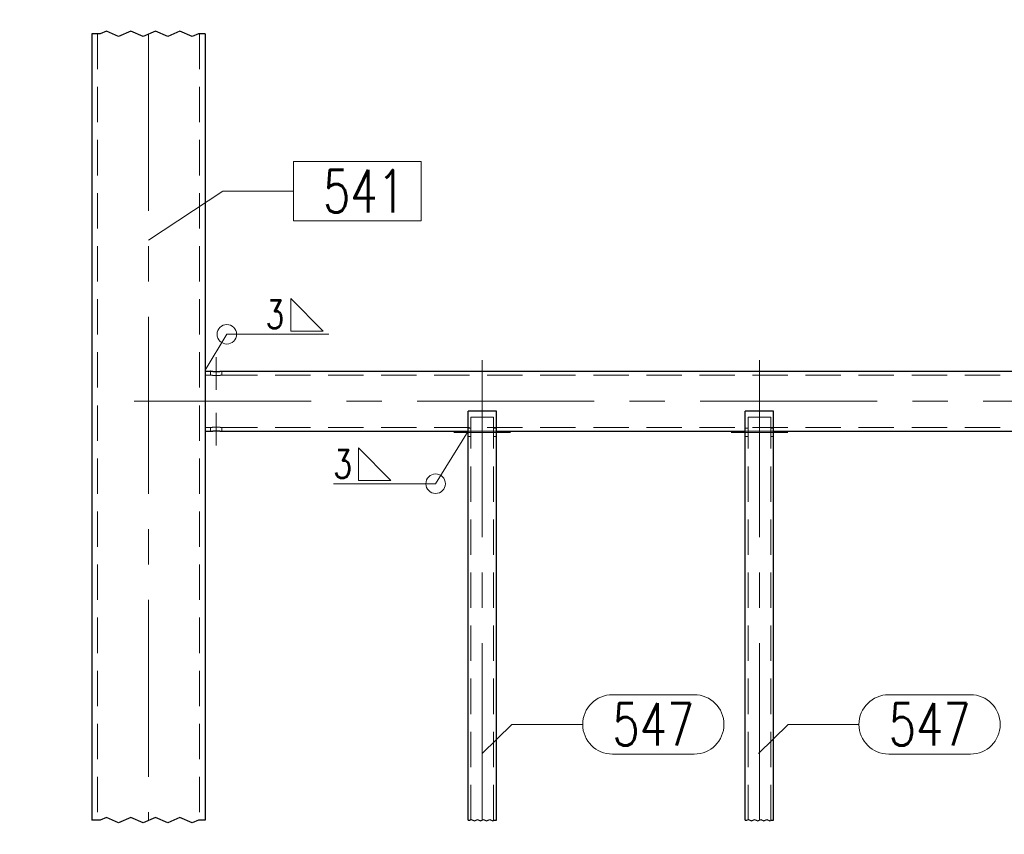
# Model space of a CAD drawing. Header units: millimetres. Extents: x -853 to -247, y 10927 to 11422.
# Tile 40 of 59: x -785 to -715, y 11216 to 11273. Entities that reach past the tile are written whole.
import ezdxf

# ---------------------------------------------------------------- set-up
doc = ezdxf.new("R2010")
doc.units = ezdxf.units.MM
doc.header["$LTSCALE"] = 10
doc.linetypes.add('HIDDEN', pattern=[0.375, 0.25, -0.125])
doc.linetypes.add('MITTE', pattern=[2, 1.25, -0.25, 0.25, -0.25])
doc.layers.get('Defpoints').update_dxf_attribs({"color": 1})
for name, color, linetype, lineweight in [('PS_DIM', 4, 'Continuous', 13), ('PS_Hidden', 2, 'HIDDEN', 9), ('PS_Mid', 5, 'MITTE', 15), ('PS_Pos', 1, 'Continuous', 15), ('PS_Shape', 161, 'Continuous', 30), ('PS_SOLID', 7, 'Continuous', 30), ('PS_Weld', 1, 'Continuous', 9)]:
    doc.layers.add(name, color=color, linetype=linetype, lineweight=lineweight)
doc.styles.add('simplex', font='simplex.shx', dxfattribs={"width": 0.75})
doc.dimstyles.new('1_10_GŁ_DS1-LS10', dxfattribs={"dimtxt": 2, "dimasz": 2, "dimexe": 2, "dimexo": 1, "dimgap": 1, "dimtad": 1, "dimjust": 4, "dimdec": 0, "dimlfac": 10, "dimtxsty": 'simplex', "dimblk1": 'NONE', "dimsah": 1, "dimcen": 2, "dimclrd": 256, "dimclre": 256, "dimclrt": 3, "dimadec": 1, "dimazin": 0, "dimtfac": 1, "dimtdec": 0, "dimtmove": 2, "dimatfit": 3, "dimfxl": 1, "dimarcsym": 0})
doc.dimstyles.new('1_10_PRZ', dxfattribs={"dimtxt": 2, "dimasz": 1, "dimexe": 2, "dimexo": 5, "dimgap": 1, "dimtad": 1, "dimdec": 0, "dimlfac": 10, "dimtxsty": 'simplex', "dimblk": 'dimznak', "dimcen": 2, "dimse1": 1, "dimse2": 1, "dimclrt": 3, "dimadec": 1, "dimazin": 0, "dimtfac": 1, "dimtdec": 0, "dimtix": 1, "dimtmove": 2, "dimatfit": 3, "dimldrblk": 'dim-grot', "dimfxl": 1, "dimarcsym": 0})

# ---------------------------------------------------------------- blocks, each defined once
blk = doc.blocks.new('*D28')
at = {"layer": 'Defpoints', "color": 0, "transparency": 16777216}
for p in [(-606.036, 11305.813), (-771.478, 11177.19), (-606.036, 11167.697)]:
    blk.add_point(p, dxfattribs=at)
at = {"layer": 'PS_DIM', "lineweight": -2, "transparency": 16777216}
for p, q in [((-606.036, 11304.813), (-606.036, 11165.697)), ((-771.478, 11176.19), (-771.478, 11165.697)), ((-771.478, 11167.697), (-608.036, 11167.697))]:
    blk.add_line(p, q, dxfattribs=at)
at = {"layer": 'PS_DIM', "transparency": 16777216}
blk.add_solid([(-608.036, 11168.03), (-608.036, 11167.363), (-606.036, 11167.697)], dxfattribs=at)
at = {"layer": 'PS_DIM', "color": 3, "transparency": 16777216, "insert": (-608.056, 11171.252), "char_height": 2, "attachment_point": 5, "rotation": 90, "style": 'simplex'}
blk.add_mtext('1654', dxfattribs=at)
blk = doc.blocks.new('_None')
blk = doc.blocks.new('dimznak')
at = {"color": 0}
for points in [[(0, 2), (0, -2)], [(-2, 0), (2, 0)]]:
    blk.add_lwpolyline(points, dxfattribs=at)
at = {"color": 2}
blk.add_lwpolyline([(1, 1), (-1, -1)], dxfattribs=at)
blk = doc.blocks.new('*D29')
at = {"layer": 'Defpoints', "color": 0, "transparency": 16777216}
for p in [(-606.036, 11305.813), (-779.478, 11177.19), (-606.036, 11161.722)]:
    blk.add_point(p, dxfattribs=at)
at = {"layer": 'PS_DIM', "color": 0, "lineweight": -2, "transparency": 16777216}
blk.add_line((-778.478, 11161.722), (-607.036, 11161.722), dxfattribs=at)
at = {"layer": 'PS_DIM', "color": 0, "lineweight": -2, "transparency": 16777216, "rotation": 180}
blk.add_blockref('dimznak', (-779.478, 11161.722), dxfattribs=at)
at = {"layer": 'PS_DIM', "color": 0, "lineweight": -2, "transparency": 16777216}
blk.add_blockref('dimznak', (-606.036, 11161.722), dxfattribs=at)
at = {"layer": 'PS_DIM', "color": 3, "transparency": 16777216, "insert": (-692.757, 11163.722), "char_height": 2, "attachment_point": 5, "style": 'simplex'}
blk.add_mtext('1734', dxfattribs=at)
blk = doc.blocks.new('dim-grot')
blk.add_hatch(color=256).paths.add_polyline_path([(0, 0), (-2, 0.5), (-2, -0.5)])
blk.add_lwpolyline([(0, 0), (-2, 0.5), (-2, -0.5), (0, 0)])
blk = doc.blocks.new('*D31')
at = {"layer": 'Defpoints', "color": 0, "transparency": 16777216}
for p in [(-771.478, 11309.605), (-787.458, 11248.665), (-771.463, 11248.665)]:
    blk.add_point(p, dxfattribs=at)
at = {"layer": 'PS_DIM', "color": 0, "lineweight": -2, "transparency": 16777216}
blk.add_line((-787.458, 11308.605), (-787.458, 11249.665), dxfattribs=at)
for p, rotation in [((-787.458, 11309.605), 90), ((-787.458, 11248.665), 270)]:
    blk.add_blockref('dimznak', p, dxfattribs=dict(at, rotation=rotation))
at = {"layer": 'PS_DIM', "color": 3, "transparency": 16777216, "insert": (-789.458, 11279.135), "char_height": 2, "attachment_point": 5, "rotation": 90, "style": 'simplex'}
blk.add_mtext('609', dxfattribs=at)
blk = doc.blocks.new('*D32')
at = {"layer": 'Defpoints', "color": 0, "transparency": 16777216}
for p in [(-771.463, 11248.665), (-787.458, 11244.35), (-771.478, 11244.35)]:
    blk.add_point(p, dxfattribs=at)
at = {"layer": 'PS_DIM', "color": 0, "lineweight": -2, "transparency": 16777216}
for p, q in [((-787.458, 11249.665), (-787.458, 11250.665)), ((-787.458, 11248.665), (-787.458, 11244.35)), ((-787.458, 11243.35), (-787.458, 11242.35))]:
    blk.add_line(p, q, dxfattribs=at)
for p, rotation in [((-787.458, 11248.665), 270), ((-787.458, 11244.35), 90)]:
    blk.add_blockref('dimznak', p, dxfattribs=dict(at, rotation=rotation))
at = {"layer": 'PS_DIM', "color": 3, "transparency": 16777216, "insert": (-789.458, 11246.508), "char_height": 2, "attachment_point": 5, "rotation": 90, "style": 'simplex'}
blk.add_mtext('43', dxfattribs=at)
blk = doc.blocks.new('*D33')
at = {"layer": 'Defpoints', "color": 0, "transparency": 16777216}
for p in [(-771.478, 11244.35), (-787.458, 11188.39), (-771.478, 11188.39)]:
    blk.add_point(p, dxfattribs=at)
at = {"layer": 'PS_DIM', "color": 0, "lineweight": -2, "transparency": 16777216}
blk.add_line((-787.458, 11243.35), (-787.458, 11189.39), dxfattribs=at)
for p, rotation in [((-787.458, 11244.35), 90), ((-787.458, 11188.39), 270)]:
    blk.add_blockref('dimznak', p, dxfattribs=dict(at, rotation=rotation))
at = {"layer": 'PS_DIM', "color": 3, "transparency": 16777216, "insert": (-789.458, 11216.37), "char_height": 2, "attachment_point": 5, "rotation": 90, "style": 'simplex'}
blk.add_mtext('560', dxfattribs=at)
blk = doc.blocks.new('*D80')
at = {"layer": 'Defpoints', "color": 0, "transparency": 16777216}
for p in [(-793.278, 11318.185), (-779.478, 11318.185), (-778.978, 11176.39)]:
    blk.add_point(p, dxfattribs=at)
at = {"layer": 'PS_DIM', "color": 0, "lineweight": -2, "transparency": 16777216}
blk.add_line((-793.278, 11177.39), (-793.278, 11317.185), dxfattribs=at)
for p, rotation in [((-793.278, 11318.185), 90), ((-793.278, 11176.39), 270)]:
    blk.add_blockref('dimznak', p, dxfattribs=dict(at, rotation=rotation))
at = {"layer": 'PS_DIM', "color": 3, "transparency": 16777216, "insert": (-795.278, 11247.287), "char_height": 2, "attachment_point": 5, "rotation": 90, "style": 'simplex'}
blk.add_mtext('1418', dxfattribs=at)
blk = doc.blocks.new('*X143')
at = {"color": 1}
for p, q in [((-778.45, 11272.62), (-778.883, 11272.436)), ((-778.45, 11272.62), (-778.883, 11272.436)), ((-777.583, 11272.253), (-778.45, 11272.62)), ((-777.583, 11272.253), (-778.45, 11272.62)), ((-776.716, 11272.62), (-777.583, 11272.253)), ((-776.716, 11272.62), (-777.583, 11272.253)), ((-775.849, 11272.253), (-776.716, 11272.62)), ((-775.849, 11272.253), (-776.716, 11272.62)), ((-774.982, 11272.62), (-775.849, 11272.253)), ((-774.982, 11272.62), (-775.849, 11272.253)), ((-774.115, 11272.253), (-774.982, 11272.62)), ((-774.115, 11272.253), (-774.982, 11272.62)), ((-773.249, 11272.62), (-774.115, 11272.253)), ((-773.249, 11272.62), (-774.115, 11272.253)), ((-772.382, 11272.253), (-773.249, 11272.62)), ((-772.382, 11272.253), (-773.249, 11272.62)), ((-778.883, 11272.436), (-779.478, 11272.436)), ((-778.883, 11272.436), (-779.478, 11272.436)), ((-771.948, 11272.436), (-772.382, 11272.253)), ((-771.948, 11272.436), (-772.382, 11272.253)), ((-771.478, 11272.436), (-771.948, 11272.436)), ((-771.478, 11272.436), (-771.948, 11272.436)), ((-778.883, 11216.876), (-779.478, 11216.876)), ((-778.883, 11216.876), (-779.478, 11216.876)), ((-778.45, 11217.059), (-778.883, 11216.876)), ((-778.45, 11217.059), (-778.883, 11216.876)), ((-777.583, 11216.692), (-778.45, 11217.059)), ((-777.583, 11216.692), (-778.45, 11217.059)), ((-776.716, 11217.059), (-777.583, 11216.692)), ((-776.716, 11217.059), (-777.583, 11216.692)), ((-775.849, 11216.692), (-776.716, 11217.059)), ((-775.849, 11216.692), (-776.716, 11217.059)), ((-774.982, 11217.059), (-775.849, 11216.692)), ((-774.982, 11217.059), (-775.849, 11216.692)), ((-774.115, 11216.692), (-774.982, 11217.059)), ((-774.115, 11216.692), (-774.982, 11217.059)), ((-773.249, 11217.059), (-774.115, 11216.692)), ((-773.249, 11217.059), (-774.115, 11216.692)), ((-772.382, 11216.692), (-773.249, 11217.059)), ((-772.382, 11216.692), (-773.249, 11217.059)), ((-771.948, 11216.876), (-772.382, 11216.692)), ((-771.948, 11216.876), (-772.382, 11216.692)), ((-771.478, 11216.876), (-771.948, 11216.876)), ((-771.478, 11216.876), (-771.948, 11216.876)), ((-752.883, 11216.876), (-752.765, 11216.876)), ((-752.765, 11216.876), (-752.657, 11216.922)), ((-752.657, 11216.922), (-752.44, 11216.83)), ((-752.44, 11216.83), (-752.223, 11216.922)), ((-752.223, 11216.922), (-752.007, 11216.83)), ((-752.007, 11216.83), (-751.79, 11216.922)), ((-751.79, 11216.922), (-751.573, 11216.83)), ((-751.573, 11216.83), (-751.356, 11216.922)), ((-751.356, 11216.922), (-751.14, 11216.83)), ((-751.14, 11216.83), (-751.031, 11216.876)), ((-751.031, 11216.876), (-750.883, 11216.876)), ((-733.288, 11216.876), (-733.17, 11216.876)), ((-733.17, 11216.876), (-733.062, 11216.922)), ((-733.062, 11216.922), (-732.845, 11216.83)), ((-732.845, 11216.83), (-732.629, 11216.922)), ((-732.629, 11216.922), (-732.412, 11216.83)), ((-732.412, 11216.83), (-732.195, 11216.922)), ((-732.195, 11216.922), (-731.978, 11216.83)), ((-731.978, 11216.83), (-731.762, 11216.922)), ((-731.762, 11216.922), (-731.545, 11216.83)), ((-731.545, 11216.83), (-731.437, 11216.876)), ((-731.437, 11216.876), (-731.288, 11216.876))]:
    blk.add_line(p, q, dxfattribs=at)
at = {"layer": 'PS_Hidden', "color": 2, "linetype": 'HIDDEN'}
for p, q in [((-779.078, 11272.436), (-779.078, 11216.876)), ((-771.878, 11272.436), (-771.878, 11216.876)), ((-771.478, 11248.33), (-771.078, 11248.33)), ((-771.078, 11248.33), (-771.078, 11248.59)), ((-771.078, 11248.33), (-771.077, 11248.33)), ((-771.077, 11248.33), (-771.077, 11248.33)), ((-771.077, 11248.33), (-771.076, 11248.33)), ((-771.076, 11248.33), (-771.076, 11248.33)), ((-771.076, 11248.33), (-771.074, 11248.329)), ((-771.074, 11248.329), (-771.073, 11248.329)), ((-771.073, 11248.329), (-771.071, 11248.329)), ((-771.071, 11248.329), (-771.07, 11248.328)), ((-771.07, 11248.328), (-771.067, 11248.328)), ((-771.067, 11248.328), (-771.065, 11248.327)), ((-771.065, 11248.327), (-771.062, 11248.327)), ((-771.062, 11248.327), (-771.059, 11248.326)), ((-771.059, 11248.326), (-771.056, 11248.325)), ((-771.056, 11248.325), (-771.053, 11248.325)), ((-771.053, 11248.325), (-771.049, 11248.324)), ((-771.049, 11248.324), (-771.045, 11248.323)), ((-771.045, 11248.323), (-771.041, 11248.322)), ((-771.041, 11248.322), (-771.036, 11248.322)), ((-771.036, 11248.322), (-771.032, 11248.321)), ((-771.032, 11248.321), (-771.027, 11248.32)), ((-771.027, 11248.32), (-771.022, 11248.319)), ((-771.022, 11248.319), (-771.016, 11248.318)), ((-771.016, 11248.318), (-771.011, 11248.317)), ((-771.011, 11248.317), (-771.005, 11248.316)), ((-771.005, 11248.316), (-770.999, 11248.315)), ((-770.999, 11248.315), (-770.993, 11248.314)), ((-770.993, 11248.314), (-770.987, 11248.313)), ((-770.987, 11248.313), (-770.98, 11248.312)), ((-770.98, 11248.312), (-770.974, 11248.31)), ((-770.974, 11248.31), (-770.967, 11248.309)), ((-770.967, 11248.309), (-770.96, 11248.308)), ((-770.96, 11248.308), (-770.953, 11248.307)), ((-770.953, 11248.307), (-770.946, 11248.306)), ((-770.946, 11248.306), (-770.939, 11248.305)), ((-770.939, 11248.305), (-770.931, 11248.304)), ((-770.931, 11248.304), (-770.923, 11248.303)), ((-770.923, 11248.303), (-770.915, 11248.302)), ((-770.915, 11248.302), (-770.907, 11248.301)), ((-770.907, 11248.301), (-770.899, 11248.3)), ((-770.899, 11248.3), (-770.89, 11248.299)), ((-770.89, 11248.299), (-770.881, 11248.298)), ((-770.881, 11248.298), (-770.873, 11248.297)), ((-770.873, 11248.297), (-770.864, 11248.296)), ((-770.864, 11248.296), (-770.854, 11248.295)), ((-770.854, 11248.295), (-770.845, 11248.294)), ((-770.845, 11248.294), (-770.836, 11248.293)), ((-770.836, 11248.293), (-770.826, 11248.293)), ((-770.826, 11248.293), (-770.816, 11248.292)), ((-770.816, 11248.292), (-770.807, 11248.291)), ((-770.807, 11248.291), (-770.797, 11248.29)), ((-770.797, 11248.29), (-770.787, 11248.29)), ((-770.787, 11248.29), (-770.777, 11248.289)), ((-770.777, 11248.289), (-770.767, 11248.289)), ((-770.767, 11248.289), (-770.757, 11248.288)), ((-770.757, 11248.288), (-770.747, 11248.288)), ((-770.747, 11248.288), (-770.737, 11248.287)), ((-770.737, 11248.287), (-770.727, 11248.287)), ((-770.727, 11248.287), (-770.717, 11248.287)), ((-770.717, 11248.287), (-770.707, 11248.287)), ((-770.707, 11248.287), (-770.697, 11248.287)), ((-770.697, 11248.287), (-770.687, 11248.286)), ((-770.687, 11248.286), (-770.678, 11248.286)), ((-770.678, 11248.286), (-770.668, 11248.286)), ((-770.668, 11248.286), (-770.658, 11248.287)), ((-770.658, 11248.287), (-770.648, 11248.287)), ((-770.648, 11248.287), (-770.638, 11248.287)), ((-770.638, 11248.287), (-770.628, 11248.287)), ((-770.628, 11248.287), (-770.618, 11248.287)), ((-770.618, 11248.287), (-770.608, 11248.288)), ((-770.608, 11248.288), (-770.598, 11248.288)), ((-770.598, 11248.288), (-770.588, 11248.289)), ((-770.588, 11248.289), (-770.578, 11248.289)), ((-770.578, 11248.289), (-770.568, 11248.29)), ((-770.568, 11248.29), (-770.558, 11248.29)), ((-770.558, 11248.29), (-770.548, 11248.291)), ((-770.548, 11248.291), (-770.539, 11248.292)), ((-770.539, 11248.292), (-770.529, 11248.293)), ((-770.529, 11248.293), (-770.52, 11248.293)), ((-770.52, 11248.293), (-770.51, 11248.294)), ((-770.51, 11248.294), (-770.501, 11248.295)), ((-770.501, 11248.295), (-770.492, 11248.296)), ((-770.492, 11248.296), (-770.483, 11248.297)), ((-770.483, 11248.297), (-770.474, 11248.298)), ((-770.474, 11248.298), (-770.465, 11248.299)), ((-770.465, 11248.299), (-770.456, 11248.3)), ((-770.456, 11248.3), (-770.448, 11248.301)), ((-770.448, 11248.301), (-770.44, 11248.302)), ((-770.44, 11248.302), (-770.432, 11248.303)), ((-770.432, 11248.303), (-770.424, 11248.304)), ((-770.424, 11248.304), (-770.416, 11248.305)), ((-770.416, 11248.305), (-770.409, 11248.306)), ((-770.409, 11248.306), (-770.402, 11248.307)), ((-770.402, 11248.307), (-770.395, 11248.308)), ((-770.395, 11248.308), (-770.388, 11248.309)), ((-770.388, 11248.309), (-770.381, 11248.31)), ((-770.381, 11248.31), (-770.375, 11248.312)), ((-770.375, 11248.312), (-770.368, 11248.313)), ((-770.368, 11248.313), (-770.362, 11248.314)), ((-770.362, 11248.314), (-770.356, 11248.315)), ((-770.356, 11248.315), (-770.35, 11248.316)), ((-770.35, 11248.316), (-770.344, 11248.317)), ((-770.344, 11248.317), (-770.339, 11248.318)), ((-770.339, 11248.318), (-770.334, 11248.319)), ((-770.334, 11248.319), (-770.328, 11248.32)), ((-770.328, 11248.32), (-770.324, 11248.321)), ((-770.324, 11248.321), (-770.319, 11248.322)), ((-770.319, 11248.322), (-770.314, 11248.322)), ((-770.314, 11248.322), (-770.31, 11248.323)), ((-770.31, 11248.323), (-770.306, 11248.324)), ((-770.306, 11248.324), (-770.303, 11248.325)), ((-770.303, 11248.325), (-770.299, 11248.325)), ((-770.299, 11248.325), (-770.296, 11248.326)), ((-770.296, 11248.326), (-770.293, 11248.327)), ((-770.293, 11248.327), (-770.29, 11248.327)), ((-770.29, 11248.327), (-770.288, 11248.328)), ((-770.288, 11248.328), (-770.286, 11248.328)), ((-770.286, 11248.328), (-770.284, 11248.329)), ((-770.284, 11248.329), (-770.282, 11248.329)), ((-770.282, 11248.329), (-770.281, 11248.329)), ((-770.281, 11248.329), (-770.28, 11248.33)), ((-770.28, 11248.33), (-770.279, 11248.33)), ((-770.279, 11248.33), (-770.278, 11248.33)), ((-770.278, 11248.33), (-770.278, 11248.59)), ((-770.278, 11248.33), (-770.278, 11248.33)), ((-770.278, 11248.33), (-770.278, 11248.33)), ((-770.278, 11248.33), (-770.278, 11248.33)), ((-770.278, 11248.33), (-635.514, 11248.33)), ((-752.683, 11216.876), (-752.683, 11245.35)), ((-752.683, 11245.35), (-751.083, 11245.35)), ((-751.083, 11216.876), (-751.083, 11245.35)), ((-733.088, 11216.876), (-733.088, 11245.35)), ((-733.088, 11245.35), (-731.488, 11245.35)), ((-731.488, 11216.876), (-731.488, 11245.35)), ((-771.478, 11244.61), (-771.078, 11244.61)), ((-771.077, 11244.61), (-771.078, 11244.61)), ((-771.078, 11244.61), (-771.078, 11244.61)), ((-771.078, 11244.35), (-771.078, 11244.61)), ((-771.076, 11244.61), (-771.077, 11244.61)), ((-771.077, 11244.61), (-771.077, 11244.61)), ((-771.074, 11244.611), (-771.076, 11244.61)), ((-771.076, 11244.61), (-771.076, 11244.61)), ((-771.073, 11244.611), (-771.074, 11244.611)), ((-771.071, 11244.611), (-771.073, 11244.611)), ((-771.07, 11244.612), (-771.071, 11244.611)), ((-771.067, 11244.612), (-771.07, 11244.612)), ((-771.065, 11244.613), (-771.067, 11244.612)), ((-771.062, 11244.613), (-771.065, 11244.613)), ((-771.059, 11244.614), (-771.062, 11244.613)), ((-771.056, 11244.614), (-771.059, 11244.614)), ((-771.053, 11244.615), (-771.056, 11244.614)), ((-771.049, 11244.616), (-771.053, 11244.615)), ((-771.045, 11244.617), (-771.049, 11244.616)), ((-771.041, 11244.618), (-771.045, 11244.617)), ((-771.036, 11244.618), (-771.041, 11244.618)), ((-771.032, 11244.619), (-771.036, 11244.618)), ((-771.027, 11244.62), (-771.032, 11244.619)), ((-771.022, 11244.621), (-771.027, 11244.62)), ((-771.016, 11244.622), (-771.022, 11244.621)), ((-771.011, 11244.623), (-771.016, 11244.622)), ((-771.005, 11244.624), (-771.011, 11244.623)), ((-770.999, 11244.625), (-771.005, 11244.624)), ((-770.993, 11244.626), (-770.999, 11244.625)), ((-770.987, 11244.627), (-770.993, 11244.626)), ((-770.98, 11244.628), (-770.987, 11244.627)), ((-770.974, 11244.629), (-770.98, 11244.628)), ((-770.967, 11244.631), (-770.974, 11244.629)), ((-770.96, 11244.632), (-770.967, 11244.631)), ((-770.953, 11244.633), (-770.96, 11244.632)), ((-770.946, 11244.634), (-770.953, 11244.633)), ((-770.939, 11244.635), (-770.946, 11244.634)), ((-770.931, 11244.636), (-770.939, 11244.635)), ((-770.923, 11244.637), (-770.931, 11244.636)), ((-770.915, 11244.638), (-770.923, 11244.637)), ((-770.907, 11244.639), (-770.915, 11244.638)), ((-770.899, 11244.64), (-770.907, 11244.639)), ((-770.89, 11244.641), (-770.899, 11244.64)), ((-770.881, 11244.642), (-770.89, 11244.641)), ((-770.873, 11244.643), (-770.881, 11244.642)), ((-770.864, 11244.644), (-770.873, 11244.643)), ((-770.854, 11244.645), (-770.864, 11244.644)), ((-770.845, 11244.646), (-770.854, 11244.645)), ((-770.836, 11244.647), (-770.845, 11244.646)), ((-770.826, 11244.647), (-770.836, 11244.647)), ((-770.816, 11244.648), (-770.826, 11244.647)), ((-770.807, 11244.649), (-770.816, 11244.648)), ((-770.797, 11244.65), (-770.807, 11244.649)), ((-770.787, 11244.65), (-770.797, 11244.65)), ((-770.777, 11244.651), (-770.787, 11244.65)), ((-770.767, 11244.651), (-770.777, 11244.651)), ((-770.757, 11244.652), (-770.767, 11244.651)), ((-770.747, 11244.652), (-770.757, 11244.652)), ((-770.737, 11244.652), (-770.747, 11244.652)), ((-770.727, 11244.653), (-770.737, 11244.652)), ((-770.717, 11244.653), (-770.727, 11244.653)), ((-770.707, 11244.653), (-770.717, 11244.653)), ((-770.697, 11244.653), (-770.707, 11244.653)), ((-770.687, 11244.653), (-770.697, 11244.653)), ((-770.678, 11244.654), (-770.687, 11244.653)), ((-770.668, 11244.653), (-770.678, 11244.654)), ((-770.678, 11244.654), (-770.678, 11244.654)), ((-770.658, 11244.653), (-770.668, 11244.653)), ((-770.648, 11244.653), (-770.658, 11244.653)), ((-770.638, 11244.653), (-770.648, 11244.653)), ((-770.628, 11244.653), (-770.638, 11244.653)), ((-770.618, 11244.652), (-770.628, 11244.653)), ((-770.608, 11244.652), (-770.618, 11244.652)), ((-770.598, 11244.652), (-770.608, 11244.652)), ((-770.588, 11244.651), (-770.598, 11244.652)), ((-770.578, 11244.651), (-770.588, 11244.651)), ((-770.568, 11244.65), (-770.578, 11244.651)), ((-770.558, 11244.65), (-770.568, 11244.65)), ((-770.548, 11244.649), (-770.558, 11244.65)), ((-770.539, 11244.648), (-770.548, 11244.649)), ((-770.529, 11244.647), (-770.539, 11244.648)), ((-770.52, 11244.647), (-770.529, 11244.647)), ((-770.51, 11244.646), (-770.52, 11244.647)), ((-770.501, 11244.645), (-770.51, 11244.646)), ((-770.492, 11244.644), (-770.501, 11244.645)), ((-770.483, 11244.643), (-770.492, 11244.644)), ((-770.474, 11244.642), (-770.483, 11244.643)), ((-770.465, 11244.641), (-770.474, 11244.642)), ((-770.456, 11244.64), (-770.465, 11244.641)), ((-770.448, 11244.639), (-770.456, 11244.64)), ((-770.44, 11244.638), (-770.448, 11244.639)), ((-770.432, 11244.637), (-770.44, 11244.638)), ((-770.424, 11244.636), (-770.432, 11244.637)), ((-770.416, 11244.635), (-770.424, 11244.636)), ((-770.409, 11244.634), (-770.416, 11244.635)), ((-770.402, 11244.633), (-770.409, 11244.634)), ((-770.395, 11244.632), (-770.402, 11244.633)), ((-770.388, 11244.631), (-770.395, 11244.632)), ((-770.381, 11244.629), (-770.388, 11244.631)), ((-770.375, 11244.628), (-770.381, 11244.629)), ((-770.368, 11244.627), (-770.375, 11244.628)), ((-770.362, 11244.626), (-770.368, 11244.627)), ((-770.356, 11244.625), (-770.362, 11244.626)), ((-770.35, 11244.624), (-770.356, 11244.625)), ((-770.344, 11244.623), (-770.35, 11244.624)), ((-770.339, 11244.622), (-770.344, 11244.623)), ((-770.334, 11244.621), (-770.339, 11244.622)), ((-770.328, 11244.62), (-770.334, 11244.621)), ((-770.324, 11244.619), (-770.328, 11244.62)), ((-770.319, 11244.618), (-770.324, 11244.619)), ((-770.314, 11244.618), (-770.319, 11244.618)), ((-770.31, 11244.617), (-770.314, 11244.618)), ((-770.306, 11244.616), (-770.31, 11244.617)), ((-770.303, 11244.615), (-770.306, 11244.616)), ((-770.299, 11244.614), (-770.303, 11244.615)), ((-770.296, 11244.614), (-770.299, 11244.614)), ((-770.293, 11244.613), (-770.296, 11244.614)), ((-770.29, 11244.613), (-770.293, 11244.613)), ((-770.288, 11244.612), (-770.29, 11244.613)), ((-770.286, 11244.612), (-770.288, 11244.612)), ((-770.284, 11244.611), (-770.286, 11244.612)), ((-770.282, 11244.611), (-770.284, 11244.611)), ((-770.281, 11244.611), (-770.282, 11244.611)), ((-770.28, 11244.61), (-770.281, 11244.611)), ((-770.279, 11244.61), (-770.28, 11244.61)), ((-770.278, 11244.61), (-770.279, 11244.61)), ((-770.278, 11244.61), (-770.278, 11244.61)), ((-770.278, 11244.61), (-770.278, 11244.61)), ((-770.278, 11244.61), (-635.514, 11244.61)), ((-770.278, 11244.35), (-770.278, 11244.61)), ((-752.883, 11244.578), (-752.683, 11244.578)), ((-752.883, 11244.35), (-750.883, 11244.35)), ((-752.683, 11244.35), (-752.883, 11244.35)), ((-751.083, 11244.578), (-750.883, 11244.578)), ((-750.883, 11244.35), (-751.083, 11244.35)), ((-733.288, 11244.578), (-733.088, 11244.578)), ((-733.288, 11244.35), (-731.288, 11244.35)), ((-733.088, 11244.35), (-733.288, 11244.35)), ((-731.488, 11244.578), (-731.288, 11244.578)), ((-731.288, 11244.35), (-731.488, 11244.35)), ((-752.883, 11243.978), (-752.683, 11243.978)), ((-751.083, 11243.978), (-750.883, 11243.978)), ((-733.288, 11243.978), (-733.088, 11243.978)), ((-731.488, 11243.978), (-731.288, 11243.978))]:
    blk.add_line(p, q, dxfattribs=at)
at = {"layer": 'PS_Mid', "color": 5, "linetype": 'MITTE'}
for p, q in [((-775.478, 11272.436), (-775.478, 11216.876)), ((-775.478, 11272.436), (-775.478, 11216.876)), ((-751.883, 11216.876), (-751.883, 11250.767)), ((-732.288, 11216.876), (-732.288, 11250.767)), ((-770.678, 11249.59), (-770.678, 11247.283)), ((-776.478, 11246.47), (-629.314, 11246.47)), ((-770.678, 11245.657), (-770.678, 11243.35)), ((-751.683, 11244.278), (-753.883, 11244.278)), ((-751.683, 11244.278), (-753.883, 11244.278)), ((-749.883, 11244.278), (-752.083, 11244.278)), ((-749.883, 11244.278), (-752.083, 11244.278)), ((-732.088, 11244.278), (-734.288, 11244.278)), ((-732.088, 11244.278), (-734.288, 11244.278)), ((-730.288, 11244.278), (-732.488, 11244.278)), ((-730.288, 11244.278), (-732.488, 11244.278))]:
    blk.add_line(p, q, dxfattribs=at)
at = {"layer": 'PS_SOLID', "color": 7, "linetype": 'Continuous'}
for p, q in [((-779.478, 11272.436), (-779.478, 11216.876)), ((-771.478, 11272.436), (-771.478, 11216.876)), ((-771.478, 11248.59), (-771.078, 11248.59)), ((-771.077, 11248.59), (-771.078, 11248.59)), ((-771.076, 11248.59), (-771.077, 11248.59)), ((-771.077, 11248.59), (-771.077, 11248.59)), ((-771.074, 11248.589), (-771.076, 11248.59)), ((-771.076, 11248.59), (-771.076, 11248.59)), ((-771.073, 11248.589), (-771.074, 11248.589)), ((-771.071, 11248.589), (-771.073, 11248.589)), ((-771.07, 11248.588), (-771.071, 11248.589)), ((-771.067, 11248.588), (-771.07, 11248.588)), ((-771.065, 11248.588), (-771.067, 11248.588)), ((-771.062, 11248.587), (-771.065, 11248.588)), ((-771.059, 11248.587), (-771.062, 11248.587)), ((-771.056, 11248.586), (-771.059, 11248.587)), ((-771.053, 11248.585), (-771.056, 11248.586)), ((-771.049, 11248.585), (-771.053, 11248.585)), ((-771.045, 11248.584), (-771.049, 11248.585)), ((-771.041, 11248.583), (-771.045, 11248.584)), ((-771.036, 11248.583), (-771.041, 11248.583)), ((-771.032, 11248.582), (-771.036, 11248.583)), ((-771.027, 11248.581), (-771.032, 11248.582)), ((-771.022, 11248.58), (-771.027, 11248.581)), ((-771.016, 11248.579), (-771.022, 11248.58)), ((-771.011, 11248.578), (-771.016, 11248.579)), ((-771.005, 11248.578), (-771.011, 11248.578)), ((-770.999, 11248.577), (-771.005, 11248.578)), ((-770.993, 11248.576), (-770.999, 11248.577)), ((-770.987, 11248.575), (-770.993, 11248.576)), ((-770.98, 11248.574), (-770.987, 11248.575)), ((-770.974, 11248.573), (-770.98, 11248.574)), ((-770.967, 11248.572), (-770.974, 11248.573)), ((-770.96, 11248.571), (-770.967, 11248.572)), ((-770.953, 11248.57), (-770.96, 11248.571)), ((-770.946, 11248.569), (-770.953, 11248.57)), ((-770.939, 11248.568), (-770.946, 11248.569)), ((-770.931, 11248.567), (-770.939, 11248.568)), ((-770.923, 11248.566), (-770.931, 11248.567)), ((-770.915, 11248.565), (-770.923, 11248.566)), ((-770.907, 11248.565), (-770.915, 11248.565)), ((-770.899, 11248.564), (-770.907, 11248.565)), ((-770.89, 11248.563), (-770.899, 11248.564)), ((-770.881, 11248.562), (-770.89, 11248.563)), ((-770.873, 11248.561), (-770.881, 11248.562)), ((-770.864, 11248.56), (-770.873, 11248.561)), ((-770.854, 11248.559), (-770.864, 11248.56)), ((-770.845, 11248.559), (-770.854, 11248.559)), ((-770.836, 11248.558), (-770.845, 11248.559)), ((-770.826, 11248.557), (-770.836, 11248.558)), ((-770.816, 11248.557), (-770.826, 11248.557)), ((-770.807, 11248.556), (-770.816, 11248.557)), ((-770.797, 11248.555), (-770.807, 11248.556)), ((-770.787, 11248.555), (-770.797, 11248.555)), ((-770.777, 11248.554), (-770.787, 11248.555)), ((-770.767, 11248.554), (-770.777, 11248.554)), ((-770.757, 11248.553), (-770.767, 11248.554)), ((-770.747, 11248.553), (-770.757, 11248.553)), ((-770.737, 11248.553), (-770.747, 11248.553)), ((-770.727, 11248.553), (-770.737, 11248.553)), ((-770.717, 11248.552), (-770.727, 11248.553)), ((-770.707, 11248.552), (-770.717, 11248.552)), ((-770.697, 11248.552), (-770.707, 11248.552)), ((-770.687, 11248.552), (-770.697, 11248.552)), ((-770.678, 11248.552), (-770.687, 11248.552)), ((-770.668, 11248.552), (-770.678, 11248.552)), ((-770.658, 11248.552), (-770.668, 11248.552)), ((-770.648, 11248.552), (-770.658, 11248.552)), ((-770.638, 11248.552), (-770.648, 11248.552)), ((-770.628, 11248.553), (-770.638, 11248.552)), ((-770.618, 11248.553), (-770.628, 11248.553)), ((-770.608, 11248.553), (-770.618, 11248.553)), ((-770.598, 11248.553), (-770.608, 11248.553)), ((-770.588, 11248.554), (-770.598, 11248.553)), ((-770.578, 11248.554), (-770.588, 11248.554)), ((-770.568, 11248.555), (-770.578, 11248.554)), ((-770.558, 11248.555), (-770.568, 11248.555)), ((-770.549, 11248.556), (-770.558, 11248.555)), ((-770.539, 11248.557), (-770.549, 11248.556)), ((-770.529, 11248.557), (-770.539, 11248.557)), ((-770.52, 11248.558), (-770.529, 11248.557)), ((-770.51, 11248.559), (-770.52, 11248.558)), ((-770.501, 11248.559), (-770.51, 11248.559)), ((-770.492, 11248.56), (-770.501, 11248.559)), ((-770.483, 11248.561), (-770.492, 11248.56)), ((-770.474, 11248.562), (-770.483, 11248.561)), ((-770.465, 11248.563), (-770.474, 11248.562)), ((-770.457, 11248.564), (-770.465, 11248.563)), ((-770.448, 11248.565), (-770.457, 11248.564)), ((-770.44, 11248.565), (-770.448, 11248.565)), ((-770.432, 11248.566), (-770.44, 11248.565)), ((-770.424, 11248.567), (-770.432, 11248.566)), ((-770.416, 11248.568), (-770.424, 11248.567)), ((-770.409, 11248.569), (-770.416, 11248.568)), ((-770.402, 11248.57), (-770.409, 11248.569)), ((-770.395, 11248.571), (-770.402, 11248.57)), ((-770.388, 11248.572), (-770.395, 11248.571)), ((-770.381, 11248.573), (-770.388, 11248.572)), ((-770.375, 11248.574), (-770.381, 11248.573)), ((-770.368, 11248.575), (-770.375, 11248.574)), ((-770.362, 11248.576), (-770.368, 11248.575)), ((-770.356, 11248.577), (-770.362, 11248.576)), ((-770.35, 11248.578), (-770.356, 11248.577)), ((-770.344, 11248.578), (-770.35, 11248.578)), ((-770.339, 11248.579), (-770.344, 11248.578)), ((-770.334, 11248.58), (-770.339, 11248.579)), ((-770.328, 11248.581), (-770.334, 11248.58)), ((-770.323, 11248.582), (-770.328, 11248.581)), ((-770.319, 11248.583), (-770.323, 11248.582)), ((-770.314, 11248.583), (-770.319, 11248.583)), ((-770.31, 11248.584), (-770.314, 11248.583)), ((-770.306, 11248.585), (-770.31, 11248.584)), ((-770.303, 11248.585), (-770.306, 11248.585)), ((-770.299, 11248.586), (-770.303, 11248.585)), ((-770.296, 11248.587), (-770.299, 11248.586)), ((-770.293, 11248.587), (-770.296, 11248.587)), ((-770.29, 11248.588), (-770.293, 11248.587)), ((-770.288, 11248.588), (-770.29, 11248.588)), ((-770.286, 11248.588), (-770.288, 11248.588)), ((-770.284, 11248.589), (-770.286, 11248.588)), ((-770.282, 11248.589), (-770.284, 11248.589)), ((-770.281, 11248.589), (-770.282, 11248.589)), ((-770.28, 11248.59), (-770.281, 11248.589)), ((-770.279, 11248.59), (-770.28, 11248.59)), ((-770.278, 11248.59), (-770.279, 11248.59)), ((-770.278, 11248.59), (-770.278, 11248.59)), ((-770.278, 11248.59), (-770.278, 11248.59)), ((-770.278, 11248.59), (-635.514, 11248.59)), ((-752.883, 11216.876), (-752.883, 11245.767)), ((-750.883, 11245.767), (-752.883, 11245.767)), ((-750.883, 11216.876), (-750.883, 11245.767)), ((-733.288, 11216.876), (-733.288, 11245.767)), ((-731.288, 11245.767), (-733.288, 11245.767)), ((-731.288, 11216.876), (-731.288, 11245.767)), ((-771.478, 11244.35), (-771.078, 11244.35)), ((-771.078, 11244.35), (-771.077, 11244.35)), ((-771.077, 11244.35), (-771.077, 11244.35)), ((-771.077, 11244.35), (-771.076, 11244.35)), ((-771.076, 11244.35), (-771.074, 11244.351)), ((-771.076, 11244.35), (-771.076, 11244.35)), ((-771.074, 11244.351), (-771.073, 11244.351)), ((-771.073, 11244.351), (-771.071, 11244.351)), ((-771.071, 11244.351), (-771.07, 11244.352)), ((-771.07, 11244.352), (-771.067, 11244.352)), ((-771.067, 11244.352), (-771.065, 11244.352)), ((-771.065, 11244.352), (-771.062, 11244.353)), ((-771.062, 11244.353), (-771.059, 11244.353)), ((-771.059, 11244.353), (-771.056, 11244.354)), ((-771.056, 11244.354), (-771.053, 11244.355)), ((-771.053, 11244.355), (-771.049, 11244.355)), ((-771.049, 11244.355), (-771.045, 11244.356)), ((-771.045, 11244.356), (-771.041, 11244.357)), ((-771.041, 11244.357), (-771.036, 11244.357)), ((-771.036, 11244.357), (-771.032, 11244.358)), ((-771.032, 11244.358), (-771.027, 11244.359)), ((-771.027, 11244.359), (-771.022, 11244.36)), ((-771.022, 11244.36), (-771.016, 11244.361)), ((-771.016, 11244.361), (-771.011, 11244.362)), ((-771.011, 11244.362), (-771.005, 11244.362)), ((-771.005, 11244.362), (-770.999, 11244.363)), ((-770.999, 11244.363), (-770.993, 11244.364)), ((-770.993, 11244.364), (-770.987, 11244.365)), ((-770.987, 11244.365), (-770.98, 11244.366)), ((-770.98, 11244.366), (-770.974, 11244.367)), ((-770.974, 11244.367), (-770.967, 11244.368)), ((-770.967, 11244.368), (-770.96, 11244.369)), ((-770.96, 11244.369), (-770.953, 11244.37)), ((-770.953, 11244.37), (-770.946, 11244.371)), ((-770.946, 11244.371), (-770.939, 11244.372)), ((-770.939, 11244.372), (-770.931, 11244.373)), ((-770.931, 11244.373), (-770.923, 11244.374)), ((-770.923, 11244.374), (-770.915, 11244.375)), ((-770.915, 11244.375), (-770.907, 11244.375)), ((-770.907, 11244.375), (-770.899, 11244.376)), ((-770.899, 11244.376), (-770.89, 11244.377)), ((-770.89, 11244.377), (-770.881, 11244.378)), ((-770.881, 11244.378), (-770.873, 11244.379)), ((-770.873, 11244.379), (-770.864, 11244.38)), ((-770.864, 11244.38), (-770.854, 11244.381)), ((-770.854, 11244.381), (-770.845, 11244.381)), ((-770.845, 11244.381), (-770.836, 11244.382)), ((-770.836, 11244.382), (-770.826, 11244.383)), ((-770.826, 11244.383), (-770.816, 11244.383)), ((-770.816, 11244.383), (-770.807, 11244.384)), ((-770.807, 11244.384), (-770.797, 11244.385)), ((-770.797, 11244.385), (-770.787, 11244.385)), ((-770.787, 11244.385), (-770.777, 11244.386)), ((-770.777, 11244.386), (-770.767, 11244.386)), ((-770.767, 11244.386), (-770.757, 11244.387)), ((-770.757, 11244.387), (-770.747, 11244.387)), ((-770.747, 11244.387), (-770.737, 11244.387)), ((-770.737, 11244.387), (-770.727, 11244.387)), ((-770.727, 11244.387), (-770.717, 11244.388)), ((-770.717, 11244.388), (-770.707, 11244.388)), ((-770.707, 11244.388), (-770.697, 11244.388)), ((-770.697, 11244.388), (-770.687, 11244.388)), ((-770.687, 11244.388), (-770.678, 11244.388)), ((-770.678, 11244.388), (-770.668, 11244.388)), ((-770.678, 11244.388), (-770.678, 11244.388)), ((-770.668, 11244.388), (-770.658, 11244.388)), ((-770.658, 11244.388), (-770.648, 11244.388)), ((-770.648, 11244.388), (-770.638, 11244.388)), ((-770.638, 11244.388), (-770.628, 11244.387)), ((-770.628, 11244.387), (-770.618, 11244.387)), ((-770.618, 11244.387), (-770.608, 11244.387)), ((-770.608, 11244.387), (-770.598, 11244.387)), ((-770.598, 11244.387), (-770.588, 11244.386)), ((-770.588, 11244.386), (-770.578, 11244.386)), ((-770.578, 11244.386), (-770.568, 11244.385)), ((-770.568, 11244.385), (-770.558, 11244.385)), ((-770.558, 11244.385), (-770.549, 11244.384)), ((-770.549, 11244.384), (-770.539, 11244.383)), ((-770.539, 11244.383), (-770.529, 11244.383)), ((-770.529, 11244.383), (-770.52, 11244.382)), ((-770.52, 11244.382), (-770.51, 11244.381)), ((-770.51, 11244.381), (-770.501, 11244.381)), ((-770.501, 11244.381), (-770.492, 11244.38)), ((-770.492, 11244.38), (-770.483, 11244.379)), ((-770.483, 11244.379), (-770.474, 11244.378)), ((-770.474, 11244.378), (-770.465, 11244.377)), ((-770.465, 11244.377), (-770.457, 11244.376)), ((-770.457, 11244.376), (-770.448, 11244.375)), ((-770.448, 11244.375), (-770.44, 11244.375)), ((-770.44, 11244.375), (-770.432, 11244.374)), ((-770.432, 11244.374), (-770.424, 11244.373)), ((-770.424, 11244.373), (-770.416, 11244.372)), ((-770.416, 11244.372), (-770.409, 11244.371)), ((-770.409, 11244.371), (-770.402, 11244.37)), ((-770.402, 11244.37), (-770.395, 11244.369)), ((-770.395, 11244.369), (-770.388, 11244.368)), ((-770.388, 11244.368), (-770.381, 11244.367)), ((-770.381, 11244.367), (-770.375, 11244.366)), ((-770.375, 11244.366), (-770.368, 11244.365)), ((-770.368, 11244.365), (-770.362, 11244.364)), ((-770.362, 11244.364), (-770.356, 11244.363)), ((-770.356, 11244.363), (-770.35, 11244.362)), ((-770.35, 11244.362), (-770.344, 11244.362)), ((-770.344, 11244.362), (-770.339, 11244.361)), ((-770.339, 11244.361), (-770.334, 11244.36)), ((-770.334, 11244.36), (-770.328, 11244.359)), ((-770.328, 11244.359), (-770.323, 11244.358)), ((-770.323, 11244.358), (-770.319, 11244.357)), ((-770.319, 11244.357), (-770.314, 11244.357)), ((-770.314, 11244.357), (-770.31, 11244.356)), ((-770.31, 11244.356), (-770.306, 11244.355)), ((-770.306, 11244.355), (-770.303, 11244.355)), ((-770.303, 11244.355), (-770.299, 11244.354)), ((-770.299, 11244.354), (-770.296, 11244.353)), ((-770.296, 11244.353), (-770.293, 11244.353)), ((-770.293, 11244.353), (-770.29, 11244.352)), ((-770.29, 11244.352), (-770.288, 11244.352)), ((-770.288, 11244.352), (-770.286, 11244.352)), ((-770.286, 11244.352), (-770.284, 11244.351)), ((-770.284, 11244.351), (-770.282, 11244.351)), ((-770.282, 11244.351), (-770.281, 11244.351)), ((-770.281, 11244.351), (-770.28, 11244.35)), ((-770.28, 11244.35), (-770.279, 11244.35)), ((-770.279, 11244.35), (-770.278, 11244.35)), ((-770.278, 11244.35), (-770.278, 11244.35)), ((-770.278, 11244.35), (-770.278, 11244.35)), ((-770.278, 11244.35), (-770.278, 11244.35)), ((-770.278, 11244.35), (-752.883, 11244.35)), ((-750.883, 11244.35), (-733.288, 11244.35)), ((-731.288, 11244.35), (-713.693, 11244.35))]:
    blk.add_line(p, q, dxfattribs=at)
blk = doc.blocks.new('*X152')
at = {"color": 1}
for p, q in [((-742.68, 11225.741), (-736.894, 11225.741)), ((-751.883, 11221.595), (-749.78, 11223.641)), ((-749.78, 11223.641), (-744.78, 11223.641)), ((-742.68, 11221.541), (-736.894, 11221.541))]:
    blk.add_line(p, q, dxfattribs=at)
for centre, start, end in [((-742.68, 11223.641), 90, 270), ((-736.894, 11223.641), 270, 90)]:
    blk.add_arc(centre, 2.1, start, end, dxfattribs=at)
at = {"color": 30, "style": 'simplex', "width": 0.75}
blk.add_text('547', height=3, dxfattribs=at).set_placement((-742.68, 11222.141))
blk = doc.blocks.new('*X153')
at = {"color": 1}
for p, q in [((-756.208, 11263.422), (-765.229, 11263.422)), ((-765.229, 11263.422), (-765.229, 11259.222)), ((-756.208, 11259.222), (-756.208, 11263.422)), ((-775.478, 11257.863), (-770.229, 11261.322)), ((-770.229, 11261.322), (-765.229, 11261.322)), ((-765.229, 11259.222), (-756.208, 11259.222))]:
    blk.add_line(p, q, dxfattribs=at)
at = {"color": 30, "style": 'simplex', "width": 0.75}
blk.add_text('541', height=3, dxfattribs=at).set_placement((-763.129, 11259.822))
blk = doc.blocks.new('*X197')
at = {"color": 1}
for p, q in [((-723.152, 11225.741), (-717.367, 11225.741)), ((-732.355, 11221.595), (-730.252, 11223.641)), ((-730.252, 11223.641), (-725.252, 11223.641)), ((-723.152, 11221.541), (-717.367, 11221.541))]:
    blk.add_line(p, q, dxfattribs=at)
for centre, start, end in [((-723.152, 11223.641), 90, 270), ((-717.367, 11223.641), 270, 90)]:
    blk.add_arc(centre, 2.1, start, end, dxfattribs=at)
at = {"color": 30, "style": 'simplex', "width": 0.75}
blk.add_text('547', height=3, dxfattribs=at).set_placement((-723.152, 11222.141))
blk = doc.blocks.new('*X282')
at = {"color": 3}
for p, q in [((-763.121, 11251.439), (-765.421, 11253.739)), ((-765.421, 11253.739), (-765.421, 11251.439)), ((-765.421, 11251.439), (-763.121, 11251.439))]:
    blk.add_line(p, q, dxfattribs=at)
at = {"color": 9}
for p, q in [((-771.463, 11248.665), (-769.936, 11251.209)), ((-769.936, 11251.209), (-762.726, 11251.209))]:
    blk.add_line(p, q, dxfattribs=at)
blk.add_circle((-769.936, 11251.209), 0.69, dxfattribs=at)
at = {"color": 2, "style": 'simplex', "width": 0.75}
blk.add_text('3', height=2, dxfattribs=at).set_placement((-767.176, 11251.609))
blk = doc.blocks.new('*X283')
at = {"color": 9}
for p in [(-752.883, 11244.35), (-762.388, 11240.649)]:
    blk.add_line(p, (-755.178, 11240.649), dxfattribs=at)
at = {"color": 3}
for p, q in [((-758.333, 11240.879), (-760.633, 11243.179)), ((-760.633, 11243.179), (-760.633, 11240.879)), ((-760.633, 11240.879), (-758.333, 11240.879))]:
    blk.add_line(p, q, dxfattribs=at)
at = {"color": 9}
blk.add_circle((-755.178, 11240.649), 0.69, dxfattribs=at)
at = {"color": 2, "style": 'simplex', "width": 0.75}
blk.add_text('3', height=2, dxfattribs=at).set_placement((-762.388, 11241.049))

msp = doc.modelspace()

# ---------------------------------------------------------------- block references
at = {"layer": 'PS_Pos'}
for name in ['*X153', '*X152', '*X197']:
    msp.add_blockref(name, (0, 0), dxfattribs=at)
at = {"layer": 'PS_Shape', "color": 31}
msp.add_blockref('*X143', (0, 0), dxfattribs=at)
at = {"layer": 'PS_Weld'}
for name in ['*X282', '*X283']:
    msp.add_blockref(name, (0, 0), dxfattribs=at)

# ---------------------------------------------------------------- dimensions: what is measured, and where the dimension line sits
at = {"layer": 'PS_DIM'}
for base, p1, p2, picture, middle in [((-793.278, 11318.185), (-778.978, 11176.39), (-779.478, 11318.185), '*D80', (-795.278, 11247.287)), ((-787.458, 11248.665), (-771.478, 11309.605), (-771.463, 11248.665), '*D31', (-789.458, 11279.135)), ((-787.458, 11244.35), (-771.463, 11248.665), (-771.478, 11244.35), '*D32', (-789.458, 11246.508)), ((-787.458, 11188.39), (-771.478, 11244.35), (-771.478, 11188.39), '*D33', (-789.458, 11216.37))]:
    dim = msp.add_linear_dim(base=base, p1=p1, p2=p2, angle=90, dimstyle='1_10_PRZ', dxfattribs=at)
    dim.commit()
    dim.dimension.update_dxf_attribs({"geometry": picture, "text_midpoint": middle})
dim = msp.add_linear_dim(base=(-606.036, 11161.722), p1=(-779.478, 11177.19), p2=(-606.036, 11305.813), dimstyle='1_10_PRZ', dxfattribs=at)
dim.commit()
dim.dimension.update_dxf_attribs({"geometry": '*D29', "text_midpoint": (-692.757, 11163.722)})
dim = msp.add_linear_dim(base=(-606.036, 11167.697), p1=(-771.478, 11177.19), p2=(-606.036, 11305.813), dimstyle='1_10_GŁ_DS1-LS10', dxfattribs=at)
dim.commit()
dim.dimension.update_dxf_attribs({"geometry": '*D28', "text_midpoint": (-608.056, 11171.252), "dimtype": 128, "text_rotation": 90})

doc.saveas('drawing.dxf')
